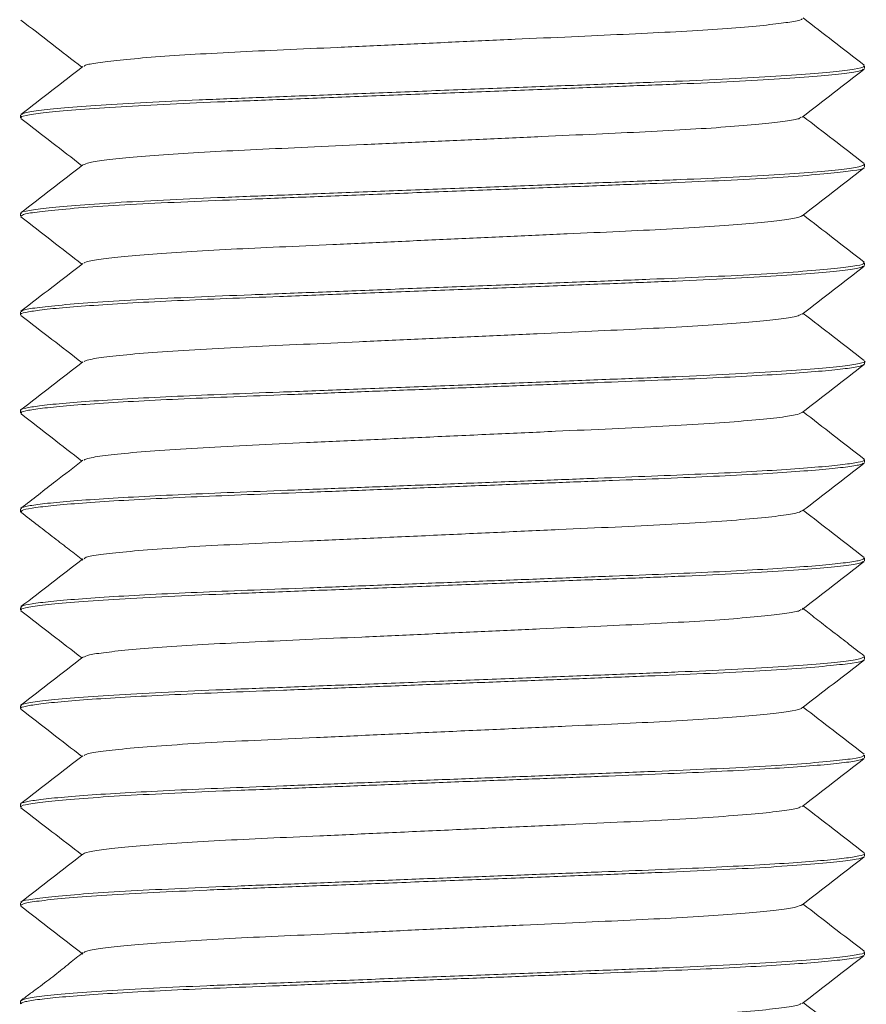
# Model space of a CAD drawing. Header units: millimetres. Extents: x 0 to 210, y 0 to 297.
# Tile 3 of 8: x 65 to 77, y 145 to 159. Entities that reach past the tile are written whole.
import ezdxf

# ---------------------------------------------------------------- set-up
doc = ezdxf.new("R2010")
doc.units = ezdxf.units.MM

msp = doc.modelspace()

# ---------------------------------------------------------------- linework, layer by layer
at = {"color": 7, "linetype": 'Continuous', "lineweight": 15}
for p, q in [((77.364, 157.997), (77.364, 158.037)), ((65.364, 157.337), (65.364, 157.297)), ((77.364, 156.597), (77.364, 156.637)), ((65.364, 155.937), (65.364, 155.897)), ((77.364, 155.197), (77.364, 155.237)), ((65.364, 154.537), (65.364, 154.497)), ((77.364, 153.797), (77.364, 153.837)), ((65.364, 153.137), (65.364, 153.097)), ((77.364, 152.397), (77.364, 152.437)), ((65.364, 151.737), (65.364, 151.697)), ((77.364, 150.997), (77.364, 151.037)), ((65.364, 150.337), (65.364, 150.297)), ((77.364, 149.597), (77.364, 149.637)), ((65.364, 148.937), (65.364, 148.897)), ((77.364, 148.197), (77.364, 148.237)), ((65.364, 147.537), (65.364, 147.497)), ((77.364, 146.797), (77.364, 146.837)), ((65.364, 146.137), (65.364, 146.097)), ((77.364, 145.397), (77.364, 145.437)), ((65.364, 144.737), (65.364, 144.697))]:
    msp.add_line(p, q, dxfattribs=at)
for points, knots in [([(65.369, 158.688), (65.516, 158.575), (65.805, 158.351), (66.095, 158.127), (66.237, 158.017)], [0, 0, 0, 0, 0.507769, 1, 1, 1, 1]), ([(76.473, 158.706), (76.473, 158.706), (76.479, 158.694), (76.367, 158.669), (76.124, 158.632), (75.732, 158.593), (75.225, 158.554), (74.621, 158.518), (73.942, 158.484), (73.198, 158.451), (72.394, 158.414), (71.549, 158.376), (70.695, 158.337), (69.87, 158.299), (69.099, 158.264), (68.391, 158.232), (67.753, 158.196), (67.201, 158.158), (66.757, 158.119), (66.449, 158.081), (66.284, 158.051), (66.271, 158.034), (66.267, 158.029)], [0, 0, 0, 0, 0.0031837, 0.0562889, 0.1107176, 0.1657584, 0.2206505, 0.2746454, 0.3270659, 0.3794454, 0.4334127, 0.4882931, 0.5433388, 0.5977888, 0.65093, 0.7028703, 0.7562622, 0.8108557, 0.8659264, 0.920711, 0.9744696, 1, 1, 1, 1]), ([(77.358, 158.047), (77.211, 158.16), (76.922, 158.384), (76.633, 158.607), (76.491, 158.717)], [0, 0, 0, 0, 0.508227, 1, 1, 1, 1]), ([(77.341, 157.988), (77.332, 157.98), (77.309, 157.962), (77.093, 157.929), (76.713, 157.891), (76.178, 157.852), (75.518, 157.814), (74.761, 157.779), (73.924, 157.747), (73.013, 157.711), (72.04, 157.674), (71.039, 157.635), (70.052, 157.596), (69.117, 157.56), (68.252, 157.527), (67.466, 157.493), (66.769, 157.456), (66.188, 157.417), (65.746, 157.378), (65.474, 157.341), (65.355, 157.314), (65.375, 157.3), (65.379, 157.297)], [0, 0, 0, 0, 0.033486, 0.086312, 0.140067, 0.194021, 0.247429, 0.299588, 0.350482, 0.402731, 0.456191, 0.510154, 0.563874, 0.616625, 0.667786, 0.719355, 0.7724, 0.826245, 0.880156, 0.933388, 0.985255, 1, 1, 1, 1]), ([(66.251, 158.028), (66.105, 157.915), (65.811, 157.688), (65.517, 157.46), (65.37, 157.347)], [0, 0, 0, 0, 0.499969, 1, 1, 1, 1]), ([(77.346, 158.037), (77.35, 158.033), (77.366, 158.018), (77.232, 157.989), (76.941, 157.952), (76.484, 157.913), (75.889, 157.874), (75.181, 157.838), (74.386, 157.804), (73.514, 157.771), (72.571, 157.734), (71.58, 157.696), (70.581, 157.657), (69.613, 157.619), (68.71, 157.584), (67.88, 157.552), (67.133, 157.516), (66.485, 157.478), (65.965, 157.439), (65.601, 157.401), (65.393, 157.367), (65.38, 157.346), (65.374, 157.337)], [0, 0, 0, 0, 0.019971, 0.071262, 0.12383, 0.176988, 0.230003, 0.282152, 0.332783, 0.383373, 0.435496, 0.488499, 0.541663, 0.594251, 0.645577, 0.695743, 0.747311, 0.800038, 0.853225, 0.906136, 0.958057, 1, 1, 1, 1]), ([(76.477, 157.306), (76.623, 157.42), (76.917, 157.647), (77.211, 157.874), (77.358, 157.988)], [0, 0, 0, 0, 0.49997, 1, 1, 1, 1]), ([(65.37, 157.288), (65.517, 157.174), (65.806, 156.951), (66.095, 156.727), (66.237, 156.617)], [0, 0, 0, 0, 0.508317, 1, 1, 1, 1]), ([(76.461, 157.306), (76.454, 157.299), (76.434, 157.281), (76.252, 157.249), (75.929, 157.211), (75.472, 157.172), (74.909, 157.134), (74.263, 157.099), (73.548, 157.067), (72.771, 157.031), (71.941, 156.994), (71.087, 156.955), (70.244, 156.916), (69.446, 156.88), (68.709, 156.847), (68.038, 156.813), (67.443, 156.776), (66.946, 156.737), (66.574, 156.698), (66.328, 156.661), (66.277, 156.639), (66.253, 156.628)], [0, 0, 0, 0, 0.031601, 0.085458, 0.140264, 0.195273, 0.249724, 0.302901, 0.354787, 0.408056, 0.46256, 0.517578, 0.572348, 0.626129, 0.678287, 0.730863, 0.784943, 0.839841, 0.894806, 0.949078, 1, 1, 1, 1]), ([(77.357, 156.647), (77.211, 156.76), (76.922, 156.984), (76.633, 157.207), (76.491, 157.317)], [0, 0, 0, 0, 0.50827, 1, 1, 1, 1]), ([(77.36, 156.637), (77.348, 156.627), (77.325, 156.605), (77.095, 156.569), (76.713, 156.531), (76.178, 156.492), (75.518, 156.454), (74.761, 156.419), (73.924, 156.387), (73.013, 156.351), (72.04, 156.314), (71.039, 156.275), (70.052, 156.236), (69.117, 156.2), (68.252, 156.167), (67.466, 156.133), (66.769, 156.096), (66.188, 156.057), (65.746, 156.018), (65.474, 155.981), (65.355, 155.954), (65.375, 155.94), (65.379, 155.937)], [0, 0, 0, 0, 0.047477, 0.099538, 0.152515, 0.205688, 0.258323, 0.309727, 0.359884, 0.411377, 0.464063, 0.517245, 0.570187, 0.622175, 0.672595, 0.723418, 0.775694, 0.828761, 0.881891, 0.934353, 0.985469, 1, 1, 1, 1]), ([(66.251, 156.628), (66.104, 156.514), (65.81, 156.287), (65.516, 156.06), (65.37, 155.946)], [0, 0, 0, 0, 0.499971, 1, 1, 1, 1]), ([(77.346, 156.588), (77.347, 156.586), (77.352, 156.573), (77.212, 156.546), (76.911, 156.509), (76.441, 156.47), (75.836, 156.431), (75.12, 156.395), (74.319, 156.362), (73.441, 156.328), (72.494, 156.291), (71.5, 156.253), (70.502, 156.214), (69.538, 156.176), (68.641, 156.141), (67.817, 156.109), (67.077, 156.073), (66.439, 156.035), (65.93, 155.996), (65.579, 155.958), (65.387, 155.925), (65.38, 155.905), (65.378, 155.897)], [0, 0, 0, 0, 0.009426, 0.06161, 0.115037, 0.169005, 0.222768, 0.275597, 0.326845, 0.378336, 0.431335, 0.48517, 0.539108, 0.592404, 0.644366, 0.695318, 0.747773, 0.801352, 0.855339, 0.908986, 0.961573, 1, 1, 1, 1]), ([(76.476, 155.906), (76.623, 156.02), (76.917, 156.247), (77.211, 156.474), (77.357, 156.588)], [0, 0, 0, 0, 0.49997, 1, 1, 1, 1]), ([(65.37, 155.888), (65.517, 155.775), (65.806, 155.551), (66.095, 155.327), (66.237, 155.217)], [0, 0, 0, 0, 0.507966, 1, 1, 1, 1]), ([(76.469, 155.906), (76.469, 155.905), (76.473, 155.892), (76.353, 155.866), (76.098, 155.829), (75.696, 155.79), (75.18, 155.751), (74.569, 155.715), (73.885, 155.682), (73.136, 155.648), (72.328, 155.611), (71.48, 155.573), (70.628, 155.534), (69.806, 155.496), (69.04, 155.461), (68.338, 155.429), (67.706, 155.393), (67.161, 155.355), (66.727, 155.316), (66.43, 155.278), (66.277, 155.249), (66.269, 155.233), (66.267, 155.229)], [0, 0, 0, 0, 0.007034, 0.060281, 0.114798, 0.169868, 0.224728, 0.278633, 0.330924, 0.383465, 0.437543, 0.492477, 0.547516, 0.601899, 0.65492, 0.706908, 0.760433, 0.815104, 0.870193, 0.924935, 0.978594, 1, 1, 1, 1]), ([(77.358, 155.247), (77.211, 155.36), (76.922, 155.584), (76.633, 155.807), (76.491, 155.917)], [0, 0, 0, 0, 0.508151, 1, 1, 1, 1]), ([(77.345, 155.188), (77.332, 155.18), (77.301, 155.16), (77.069, 155.126), (76.676, 155.088), (76.13, 155.049), (75.461, 155.011), (74.697, 154.976), (73.854, 154.944), (72.937, 154.908), (71.961, 154.87), (70.959, 154.831), (69.975, 154.793), (69.078, 154.758), (68.281, 154.728), (67.578, 154.698), (66.941, 154.666), (66.389, 154.631), (65.944, 154.597), (65.615, 154.563), (65.426, 154.53), (65.349, 154.509), (65.368, 154.498), (65.37, 154.497)], [0, 0, 0, 0, 0.03877, 0.091629, 0.145359, 0.199229, 0.252495, 0.304462, 0.355312, 0.407616, 0.461075, 0.514979, 0.56858, 0.621158, 0.66654, 0.712198, 0.75909, 0.806759, 0.854693, 0.902369, 0.949276, 0.994954, 1, 1, 1, 1]), ([(66.251, 155.228), (66.104, 155.115), (65.811, 154.887), (65.517, 154.66), (65.37, 154.547)], [0, 0, 0, 0, 0.49997, 1, 1, 1, 1]), ([(77.345, 155.237), (77.349, 155.232), (77.361, 155.216), (77.215, 155.187), (76.91, 155.149), (76.441, 155.11), (75.836, 155.071), (75.12, 155.035), (74.319, 155.002), (73.441, 154.968), (72.494, 154.931), (71.5, 154.893), (70.502, 154.854), (69.538, 154.816), (68.641, 154.781), (67.817, 154.749), (67.077, 154.713), (66.439, 154.675), (65.93, 154.636), (65.579, 154.598), (65.387, 154.565), (65.38, 154.545), (65.378, 154.537)], [0, 0, 0, 0, 0.024007, 0.075423, 0.128064, 0.181238, 0.234209, 0.28626, 0.336753, 0.387487, 0.439705, 0.492748, 0.545892, 0.598404, 0.649601, 0.699803, 0.751486, 0.804276, 0.857468, 0.910326, 0.962139, 1, 1, 1, 1]), ([(76.477, 154.507), (76.624, 154.621), (76.918, 154.848), (77.212, 155.075), (77.359, 155.189)], [0, 0, 0, 0, 0.499969, 1, 1, 1, 1]), ([(65.37, 154.488), (65.517, 154.374), (65.806, 154.151), (66.095, 153.927), (66.237, 153.817)], [0, 0, 0, 0, 0.508273, 1, 1, 1, 1]), ([(76.464, 154.507), (76.454, 154.499), (76.428, 154.48), (76.232, 154.446), (75.897, 154.408), (75.431, 154.369), (74.86, 154.331), (74.208, 154.296), (73.488, 154.264), (72.707, 154.228), (71.873, 154.19), (71.019, 154.151), (70.178, 154.113), (69.368, 154.076), (68.604, 154.042), (67.901, 154.005), (67.29, 153.965), (66.798, 153.924), (66.459, 153.883), (66.281, 153.851), (66.272, 153.834), (66.269, 153.829)], [0, 0, 0, 0, 0.03699, 0.0909229, 0.1457462, 0.200712, 0.2550607, 0.3080825, 0.3599643, 0.4133306, 0.4678765, 0.5228766, 0.5775683, 0.6312144, 0.6866922, 0.7430712, 0.8010023, 0.8596282, 0.9180279, 0.9753013, 1, 1, 1, 1]), ([(77.357, 153.847), (77.211, 153.96), (76.922, 154.184), (76.633, 154.407), (76.491, 154.517)], [0, 0, 0, 0, 0.508321, 1, 1, 1, 1]), ([(77.362, 153.837), (77.363, 153.837), (77.388, 153.826), (77.298, 153.803), (77.075, 153.766), (76.674, 153.728), (76.13, 153.689), (75.461, 153.651), (74.697, 153.616), (73.854, 153.584), (72.937, 153.548), (71.961, 153.51), (70.959, 153.471), (69.975, 153.433), (69.078, 153.398), (68.281, 153.368), (67.578, 153.338), (66.941, 153.306), (66.389, 153.271), (65.944, 153.237), (65.615, 153.203), (65.426, 153.17), (65.349, 153.149), (65.368, 153.138), (65.37, 153.137)], [0, 0, 0, 0, 0.000931, 0.051572, 0.103726, 0.156741, 0.209894, 0.26245, 0.313725, 0.363898, 0.415506, 0.468253, 0.521438, 0.574326, 0.626204, 0.670981, 0.716031, 0.762299, 0.809332, 0.856629, 0.903669, 0.949952, 0.995021, 1, 1, 1, 1]), ([(66.251, 153.828), (66.104, 153.715), (65.811, 153.487), (65.517, 153.26), (65.37, 153.147)], [0, 0, 0, 0, 0.49997, 1, 1, 1, 1]), ([(77.353, 153.788), (77.333, 153.778), (77.29, 153.759), (77.07, 153.727), (76.729, 153.693), (76.267, 153.658), (75.702, 153.624), (75.055, 153.592), (74.342, 153.563), (73.57, 153.533), (72.739, 153.501), (71.865, 153.467), (70.975, 153.432), (70.097, 153.398), (69.26, 153.365), (68.48, 153.335), (67.76, 153.306), (67.104, 153.274), (66.527, 153.241), (66.051, 153.206), (65.691, 153.172), (65.464, 153.139), (65.361, 153.114), (65.374, 153.101), (65.378, 153.097)], [0, 0, 0, 0, 0.042372, 0.089478, 0.137284, 0.185275, 0.232927, 0.279733, 0.325246, 0.370881, 0.417777, 0.465477, 0.513474, 0.56124, 0.608265, 0.654082, 0.699447, 0.746113, 0.793684, 0.841661, 0.88952, 0.936742, 0.98285, 1, 1, 1, 1]), ([(76.476, 153.106), (76.623, 153.22), (76.917, 153.447), (77.211, 153.674), (77.357, 153.788)], [0, 0, 0, 0, 0.499969, 1, 1, 1, 1]), ([(65.372, 153.087), (65.519, 152.973), (65.807, 152.75), (66.095, 152.527), (66.237, 152.417)], [0, 0, 0, 0, 0.509041, 1, 1, 1, 1]), ([(76.469, 153.106), (76.446, 153.095), (76.398, 153.072), (76.135, 153.033), (75.725, 152.992), (75.175, 152.951), (74.52, 152.912), (73.781, 152.877), (72.969, 152.84), (72.093, 152.8), (71.184, 152.759), (70.283, 152.718), (69.431, 152.679), (68.646, 152.644), (67.938, 152.607), (67.322, 152.568), (66.822, 152.526), (66.473, 152.485), (66.287, 152.452), (66.274, 152.435), (66.27, 152.429)], [0, 0, 0, 0, 0.050224, 0.10823, 0.166966, 0.22551, 0.282958, 0.338604, 0.395006, 0.453001, 0.511735, 0.570285, 0.627747, 0.683405, 0.739789, 0.797772, 0.856503, 0.915059, 0.972536, 1, 1, 1, 1]), ([(77.358, 152.446), (77.211, 152.56), (76.922, 152.783), (76.633, 153.007), (76.491, 153.117)], [0, 0, 0, 0, 0.507857, 1, 1, 1, 1]), ([(77.353, 152.437), (77.356, 152.435), (77.373, 152.423), (77.283, 152.4), (77.074, 152.367), (76.728, 152.333), (76.267, 152.298), (75.702, 152.264), (75.055, 152.232), (74.342, 152.203), (73.57, 152.173), (72.739, 152.141), (71.865, 152.107), (70.975, 152.072), (70.097, 152.038), (69.26, 152.005), (68.48, 151.975), (67.76, 151.946), (67.104, 151.914), (66.527, 151.881), (66.051, 151.846), (65.691, 151.812), (65.464, 151.779), (65.361, 151.754), (65.374, 151.741), (65.378, 151.737)], [0, 0, 0, 0, 0.011235, 0.056494, 0.102906, 0.150007, 0.197291, 0.244239, 0.290355, 0.335197, 0.380159, 0.426363, 0.47336, 0.520649, 0.56771, 0.614042, 0.659184, 0.703879, 0.749857, 0.796726, 0.843996, 0.891149, 0.937675, 0.983103, 1, 1, 1, 1]), ([(66.252, 152.429), (66.123, 152.329), (65.829, 152.102), (65.536, 151.875), (65.371, 151.747)], [0, 0, 0, 0, 0.43752, 1, 1, 1, 1]), ([(77.345, 152.388), (77.337, 152.381), (77.315, 152.365), (77.14, 152.336), (76.834, 152.302), (76.401, 152.267), (75.862, 152.233), (75.234, 152.2), (74.539, 152.17), (73.782, 152.141), (72.967, 152.11), (72.102, 152.076), (71.213, 152.041), (70.329, 152.007), (69.478, 151.974), (68.683, 151.943), (67.946, 151.914), (67.273, 151.883), (66.672, 151.85), (66.168, 151.815), (65.775, 151.781), (65.512, 151.747), (65.375, 151.719), (65.377, 151.704), (65.377, 151.697)], [0, 0, 0, 0, 0.030744, 0.077542, 0.12517, 0.173124, 0.220877, 0.267917, 0.313776, 0.359052, 0.405614, 0.453108, 0.501036, 0.548876, 0.596108, 0.642252, 0.687422, 0.733729, 0.781065, 0.828945, 0.876847, 0.924249, 0.970661, 1, 1, 1, 1]), ([(76.477, 151.707), (76.624, 151.82), (76.918, 152.048), (77.211, 152.275), (77.358, 152.388)], [0, 0, 0, 0, 0.499977, 1, 1, 1, 1]), ([(65.37, 151.688), (65.45, 151.627), (65.599, 151.512), (65.84, 151.327), (66.062, 151.154), (66.187, 151.056), (66.25, 151.007)], [0, 0, 0, 0, 0.285285, 0.531932, 0.762847, 1, 1, 1, 1]), ([(76.468, 151.707), (76.449, 151.696), (76.406, 151.674), (76.154, 151.636), (75.752, 151.594), (75.209, 151.553), (74.559, 151.514), (73.825, 151.479), (73.016, 151.443), (72.144, 151.403), (71.235, 151.361), (70.333, 151.32), (69.477, 151.281), (68.689, 151.246), (67.976, 151.21), (67.354, 151.17), (66.846, 151.128), (66.489, 151.087), (66.293, 151.054), (66.275, 151.035), (66.269, 151.029)], [0, 0, 0, 0, 0.048119, 0.105971, 0.164602, 0.223094, 0.28054, 0.336181, 0.392386, 0.450226, 0.508854, 0.567351, 0.624811, 0.680466, 0.736652, 0.79448, 0.853105, 0.911608, 0.969082, 1, 1, 1, 1]), ([(77.357, 151.047), (77.211, 151.16), (76.922, 151.384), (76.633, 151.607), (76.491, 151.717)], [0, 0, 0, 0, 0.508328, 1, 1, 1, 1]), ([(77.341, 150.988), (77.331, 150.98), (77.305, 150.961), (77.083, 150.928), (76.698, 150.89), (76.158, 150.851), (75.495, 150.813), (74.735, 150.778), (73.895, 150.746), (72.982, 150.71), (72.007, 150.672), (71.006, 150.633), (70.02, 150.595), (69.087, 150.559), (68.225, 150.526), (67.442, 150.492), (66.748, 150.455), (66.171, 150.416), (65.734, 150.377), (65.468, 150.34), (65.353, 150.314), (65.374, 150.3), (65.378, 150.297)], [0, 0, 0, 0, 0.034963, 0.087844, 0.14163, 0.195591, 0.248982, 0.301102, 0.352014, 0.404327, 0.457827, 0.511808, 0.565521, 0.618241, 0.66937, 0.721011, 0.774105, 0.827979, 0.881892, 0.935103, 0.986927, 1, 1, 1, 1]), ([(66.251, 151.028), (66.104, 150.915), (65.811, 150.687), (65.517, 150.46), (65.37, 150.347)], [0, 0, 0, 0, 0.499969, 1, 1, 1, 1]), ([(77.363, 151.037), (77.352, 151.028), (77.33, 151.008), (77.141, 150.976), (76.833, 150.942), (76.401, 150.907), (75.862, 150.873), (75.234, 150.84), (74.539, 150.81), (73.782, 150.781), (72.967, 150.75), (72.102, 150.716), (71.213, 150.681), (70.329, 150.647), (69.478, 150.614), (68.683, 150.583), (67.946, 150.554), (67.273, 150.523), (66.672, 150.49), (66.168, 150.455), (65.775, 150.421), (65.512, 150.387), (65.375, 150.359), (65.377, 150.344), (65.377, 150.337)], [0, 0, 0, 0, 0.044259, 0.090404, 0.137368, 0.184653, 0.231741, 0.278125, 0.323345, 0.367989, 0.413902, 0.460733, 0.507994, 0.555166, 0.601739, 0.64724, 0.691781, 0.737442, 0.784118, 0.83133, 0.878565, 0.925306, 0.97107, 1, 1, 1, 1]), ([(76.476, 150.306), (76.623, 150.42), (76.917, 150.647), (77.211, 150.874), (77.357, 150.988)], [0, 0, 0, 0, 0.499969, 1, 1, 1, 1]), ([(65.37, 150.288), (65.517, 150.174), (65.806, 149.951), (66.095, 149.727), (66.237, 149.617)], [0, 0, 0, 0, 0.508321, 1, 1, 1, 1]), ([(76.461, 150.306), (76.453, 150.299), (76.431, 150.281), (76.244, 150.248), (75.916, 150.21), (75.455, 150.171), (74.889, 150.133), (74.241, 150.098), (73.524, 150.066), (72.745, 150.03), (71.913, 149.992), (71.059, 149.953), (70.217, 149.915), (69.421, 149.879), (68.686, 149.846), (68.017, 149.812), (67.425, 149.775), (66.932, 149.736), (66.564, 149.697), (66.324, 149.661), (66.277, 149.638), (66.254, 149.628)], [0, 0, 0, 0, 0.033074, 0.086968, 0.141788, 0.196785, 0.251201, 0.30432, 0.356207, 0.409522, 0.464049, 0.519066, 0.573811, 0.627542, 0.679651, 0.73228, 0.786394, 0.841302, 0.89625, 0.950482, 1, 1, 1, 1]), ([(77.358, 149.646), (77.278, 149.708), (77.129, 149.823), (76.889, 150.007), (76.667, 150.18), (76.541, 150.278), (76.478, 150.327)], [0, 0, 0, 0, 0.284508, 0.531424, 0.762871, 1, 1, 1, 1]), ([(77.345, 149.588), (77.345, 149.585), (77.349, 149.572), (77.204, 149.545), (76.898, 149.508), (76.423, 149.469), (75.814, 149.43), (75.095, 149.394), (74.291, 149.361), (73.444, 149.328), (72.57, 149.294), (71.69, 149.26), (70.8, 149.225), (69.928, 149.191), (69.101, 149.159), (68.333, 149.13), (67.625, 149.1), (66.983, 149.068), (66.425, 149.034), (65.971, 148.999), (65.634, 148.965), (65.435, 148.932), (65.352, 148.91), (65.37, 148.899), (65.373, 148.897)], [0, 0, 0, 0, 0.010939, 0.063176, 0.116635, 0.170611, 0.224358, 0.277146, 0.328346, 0.379899, 0.427003, 0.474814, 0.522818, 0.570489, 0.617321, 0.662864, 0.708489, 0.755382, 0.803085, 0.851092, 0.898877, 0.945926, 0.991775, 1, 1, 1, 1]), ([(77.362, 149.637), (77.349, 149.627), (77.322, 149.605), (77.085, 149.568), (76.698, 149.53), (76.158, 149.491), (75.495, 149.453), (74.735, 149.418), (73.895, 149.386), (72.982, 149.35), (72.007, 149.312), (71.006, 149.273), (70.02, 149.235), (69.087, 149.199), (68.225, 149.166), (67.442, 149.132), (66.748, 149.095), (66.171, 149.056), (65.734, 149.017), (65.468, 148.98), (65.353, 148.954), (65.374, 148.94), (65.378, 148.937)], [0, 0, 0, 0, 0.0491643, 0.1012664, 0.1542613, 0.2074286, 0.2600335, 0.3113868, 0.3615497, 0.4130923, 0.4658055, 0.5189915, 0.5719142, 0.6238588, 0.6742356, 0.725116, 0.7774295, 0.8305099, 0.8836296, 0.9360578, 0.9871195, 1, 1, 1, 1]), ([(66.25, 149.628), (66.104, 149.514), (65.81, 149.287), (65.516, 149.06), (65.369, 148.946)], [0, 0, 0, 0, 0.499973, 1, 1, 1, 1]), ([(76.476, 148.906), (76.623, 149.02), (76.917, 149.247), (77.21, 149.474), (77.357, 149.588)], [0, 0, 0, 0, 0.499976, 1, 1, 1, 1]), ([(65.37, 148.888), (65.516, 148.775), (65.806, 148.551), (66.095, 148.327), (66.237, 148.217)], [0, 0, 0, 0, 0.507903, 1, 1, 1, 1]), ([(76.467, 148.906), (76.468, 148.904), (76.47, 148.891), (76.347, 148.865), (76.087, 148.828), (75.681, 148.789), (75.161, 148.75), (74.548, 148.714), (73.862, 148.681), (73.094, 148.646), (72.245, 148.607), (71.338, 148.566), (70.433, 148.525), (69.57, 148.485), (68.774, 148.45), (68.052, 148.414), (67.419, 148.374), (66.897, 148.333), (66.521, 148.292), (66.304, 148.257), (66.278, 148.237), (66.268, 148.229)], [0, 0, 0, 0, 0.008844, 0.062148, 0.116701, 0.171781, 0.226626, 0.280493, 0.332738, 0.385344, 0.443104, 0.501754, 0.560377, 0.618062, 0.673979, 0.729995, 0.787743, 0.846389, 0.905017, 0.962714, 1, 1, 1, 1]), ([(77.356, 148.248), (77.209, 148.361), (76.921, 148.584), (76.632, 148.808), (76.491, 148.917)], [0, 0, 0, 0, 0.508904, 1, 1, 1, 1]), ([(77.345, 148.237), (77.349, 148.232), (77.359, 148.215), (77.208, 148.185), (76.897, 148.148), (76.423, 148.109), (75.814, 148.07), (75.095, 148.034), (74.291, 148.001), (73.444, 147.968), (72.57, 147.934), (71.69, 147.9), (70.8, 147.865), (69.928, 147.831), (69.101, 147.799), (68.333, 147.77), (67.625, 147.74), (66.983, 147.708), (66.425, 147.674), (65.971, 147.639), (65.634, 147.605), (65.435, 147.572), (65.352, 147.55), (65.37, 147.539), (65.373, 147.537)], [0, 0, 0, 0, 0.025669, 0.077129, 0.129792, 0.182964, 0.23591, 0.287912, 0.338349, 0.389135, 0.435537, 0.482636, 0.529925, 0.576886, 0.623021, 0.667886, 0.712831, 0.759025, 0.806018, 0.85331, 0.900383, 0.946732, 0.991897, 1, 1, 1, 1]), ([(66.251, 148.228), (66.105, 148.115), (65.811, 147.888), (65.517, 147.66), (65.37, 147.547)], [0, 0, 0, 0, 0.499969, 1, 1, 1, 1]), ([(77.35, 148.188), (77.333, 148.179), (77.297, 148.161), (77.089, 148.129), (76.758, 148.095), (76.303, 148.061), (75.744, 148.027), (75.102, 147.994), (74.395, 147.965), (73.626, 147.935), (72.8, 147.903), (71.928, 147.869), (71.037, 147.835), (70.158, 147.8), (69.283, 147.766), (68.436, 147.734), (67.632, 147.701), (66.914, 147.664), (66.304, 147.626), (65.83, 147.587), (65.52, 147.549), (65.369, 147.519), (65.379, 147.503), (65.382, 147.497)], [0, 0, 0, 0, 0.039242, 0.086278, 0.134048, 0.182041, 0.22973, 0.276608, 0.322219, 0.367749, 0.414567, 0.462224, 0.510213, 0.55801, 0.6051, 0.656638, 0.707823, 0.760595, 0.814325, 0.868285, 0.921728, 0.97395, 1, 1, 1, 1]), ([(76.476, 147.506), (76.623, 147.62), (76.917, 147.847), (77.211, 148.074), (77.358, 148.188)], [0, 0, 0, 0, 0.4999698, 1, 1, 1, 1]), ([(65.37, 147.488), (65.517, 147.374), (65.806, 147.151), (66.095, 146.927), (66.237, 146.817)], [0, 0, 0, 0, 0.508334, 1, 1, 1, 1]), ([(76.46, 147.506), (76.45, 147.498), (76.423, 147.478), (76.206, 147.443), (75.831, 147.401), (75.309, 147.36), (74.675, 147.32), (73.954, 147.285), (73.158, 147.249), (72.295, 147.21), (71.39, 147.168), (70.483, 147.127), (69.634, 147.088), (68.866, 147.054), (68.179, 147.021), (67.566, 146.984), (67.047, 146.946), (66.641, 146.907), (66.38, 146.869), (66.257, 146.843), (66.26, 146.83), (66.26, 146.827)], [0, 0, 0, 0, 0.0374114, 0.0950171, 0.1535527, 0.2121056, 0.269762, 0.3256894, 0.3815188, 0.4391117, 0.4976427, 0.5561998, 0.6138687, 0.6663911, 0.7185532, 0.772335, 0.8270937, 0.8820868, 0.9365529, 0.989773, 1, 1, 1, 1]), ([(77.357, 146.847), (77.211, 146.96), (76.922, 147.184), (76.633, 147.407), (76.491, 147.517)], [0, 0, 0, 0, 0.508282, 1, 1, 1, 1]), ([(77.355, 146.788), (77.328, 146.777), (77.272, 146.754), (76.989, 146.717), (76.558, 146.679), (75.98, 146.64), (75.286, 146.603), (74.502, 146.569), (73.641, 146.536), (72.708, 146.499), (71.721, 146.461), (70.72, 146.422), (69.746, 146.384), (68.833, 146.349), (67.992, 146.317), (67.233, 146.281), (66.569, 146.244), (66.03, 146.205), (65.643, 146.166), (65.406, 146.13), (65.379, 146.108), (65.366, 146.097)], [0, 0, 0, 0, 0.050081, 0.103286, 0.157192, 0.211059, 0.264147, 0.315781, 0.366903, 0.419617, 0.473323, 0.527297, 0.580791, 0.633097, 0.684002, 0.736116, 0.7895, 0.843454, 0.897234, 0.950108, 1, 1, 1, 1]), ([(66.25, 146.827), (66.103, 146.714), (65.81, 146.487), (65.516, 146.259), (65.369, 146.146)], [0, 0, 0, 0, 0.499969, 1, 1, 1, 1]), ([(77.355, 146.837), (77.358, 146.836), (77.376, 146.824), (77.292, 146.802), (77.093, 146.769), (76.757, 146.735), (76.303, 146.701), (75.744, 146.667), (75.102, 146.634), (74.395, 146.605), (73.626, 146.575), (72.8, 146.543), (71.928, 146.509), (71.037, 146.475), (70.158, 146.44), (69.283, 146.406), (68.436, 146.374), (67.632, 146.341), (66.914, 146.304), (66.304, 146.266), (65.83, 146.227), (65.52, 146.189), (65.369, 146.159), (65.379, 146.143), (65.382, 146.137)], [0, 0, 0, 0, 0.008103, 0.053268, 0.099617, 0.14669, 0.193982, 0.240975, 0.287169, 0.332114, 0.376979, 0.423114, 0.470075, 0.517364, 0.564463, 0.610865, 0.661651, 0.712088, 0.76409, 0.817036, 0.870208, 0.922871, 0.974331, 1, 1, 1, 1]), ([(76.476, 146.106), (76.623, 146.22), (76.917, 146.447), (77.211, 146.674), (77.358, 146.788)], [0, 0, 0, 0, 0.499971, 1, 1, 1, 1]), ([(65.369, 146.089), (65.516, 145.975), (65.81, 145.748), (66.104, 145.52), (66.251, 145.407)], [0, 0, 0, 0, 0.500043, 1, 1, 1, 1]), ([(76.472, 146.106), (76.449, 146.096), (76.402, 146.074), (76.164, 146.037), (75.796, 145.999), (75.303, 145.96), (74.711, 145.923), (74.042, 145.889), (73.307, 145.856), (72.511, 145.819), (71.669, 145.781), (70.815, 145.742), (69.983, 145.704), (69.204, 145.669), (68.487, 145.637), (67.839, 145.601), (67.273, 145.564), (66.812, 145.525), (66.484, 145.486), (66.297, 145.454), (66.275, 145.436), (66.267, 145.429)], [0, 0, 0, 0, 0.048623, 0.102921, 0.157936, 0.21291, 0.267089, 0.319782, 0.371954, 0.42575, 0.480561, 0.535644, 0.590238, 0.643617, 0.695567, 0.74875, 0.803231, 0.858296, 0.913181, 0.967141, 1, 1, 1, 1]), ([(77.358, 145.446), (77.211, 145.56), (76.922, 145.783), (76.633, 146.007), (76.491, 146.117)], [0, 0, 0, 0, 0.507885, 1, 1, 1, 1]), ([(77.345, 145.388), (77.344, 145.385), (77.342, 145.372), (77.213, 145.347), (76.953, 145.314), (76.56, 145.279), (76.055, 145.245), (75.455, 145.211), (74.781, 145.18), (74.045, 145.152), (73.249, 145.121), (72.399, 145.087), (71.515, 145.053), (70.626, 145.019), (69.761, 144.985), (68.945, 144.953), (68.189, 144.924), (67.493, 144.894), (66.866, 144.861), (66.326, 144.827), (65.894, 144.792), (65.587, 144.759), (65.398, 144.726), (65.375, 144.707), (65.365, 144.697)], [0, 0, 0, 0, 0.014862, 0.061289, 0.108707, 0.156625, 0.204522, 0.251874, 0.298197, 0.343383, 0.389543, 0.436791, 0.484646, 0.532592, 0.580101, 0.626679, 0.671971, 0.717845, 0.764902, 0.812672, 0.860642, 0.908286, 0.9551, 1, 1, 1, 1]), ([(77.35, 145.437), (77.354, 145.435), (77.375, 145.421), (77.26, 145.395), (76.994, 145.357), (76.557, 145.319), (75.98, 145.28), (75.286, 145.243), (74.502, 145.209), (73.641, 145.176), (72.708, 145.139), (71.721, 145.101), (70.72, 145.062), (69.746, 145.024), (68.833, 144.989), (67.992, 144.957), (67.233, 144.921), (66.569, 144.884), (66.03, 144.845), (65.643, 144.806), (65.406, 144.77), (65.379, 144.748), (65.366, 144.737)], [0, 0, 0, 0, 0.0128805, 0.0639422, 0.1163704, 0.1694901, 0.2225705, 0.274884, 0.3257644, 0.3761412, 0.4280858, 0.4810085, 0.5341945, 0.5869077, 0.6384503, 0.6886132, 0.7399665, 0.7925714, 0.8457387, 0.8987336, 0.9508357, 1, 1, 1, 1]), ([(66.253, 145.43), (66.222, 145.405), (66.164, 145.36), (66.067, 145.28), (65.966, 145.197), (65.852, 145.107), (65.73, 145.014), (65.606, 144.922), (65.48, 144.83), (65.409, 144.776), (65.37, 144.747)], [0, 0, 0, 0, 0.152306, 0.279145, 0.385817, 0.480789, 0.577204, 0.689268, 0.827612, 1, 1, 1, 1]), ([(76.477, 144.706), (76.624, 144.82), (76.917, 145.047), (77.211, 145.274), (77.358, 145.388)], [0, 0, 0, 0, 0.49997, 1, 1, 1, 1]), ([(76.459, 144.706), (76.453, 144.7), (76.435, 144.681), (76.239, 144.647), (75.881, 144.606), (75.374, 144.565), (74.752, 144.525), (74.039, 144.488), (73.251, 144.453), (72.395, 144.414), (71.492, 144.373), (70.584, 144.332), (69.711, 144.292), (68.903, 144.255), (68.168, 144.22), (67.519, 144.181), (66.976, 144.14), (66.574, 144.099), (66.323, 144.061), (66.28, 144.038), (66.261, 144.028)], [0, 0, 0, 0, 0.031404, 0.088911, 0.147447, 0.206105, 0.263966, 0.320184, 0.37587, 0.433362, 0.491893, 0.550554, 0.608427, 0.664664, 0.720336, 0.777814, 0.836339, 0.895004, 0.952888, 1, 1, 1, 1]), ([(77.357, 144.047), (77.211, 144.16), (76.922, 144.384), (76.633, 144.607), (76.491, 144.717)], [0, 0, 0, 0, 0.508339, 1, 1, 1, 1])]:
    msp.add_open_spline(points, degree=3, knots=knots, dxfattribs=at)

doc.saveas('drawing.dxf')
